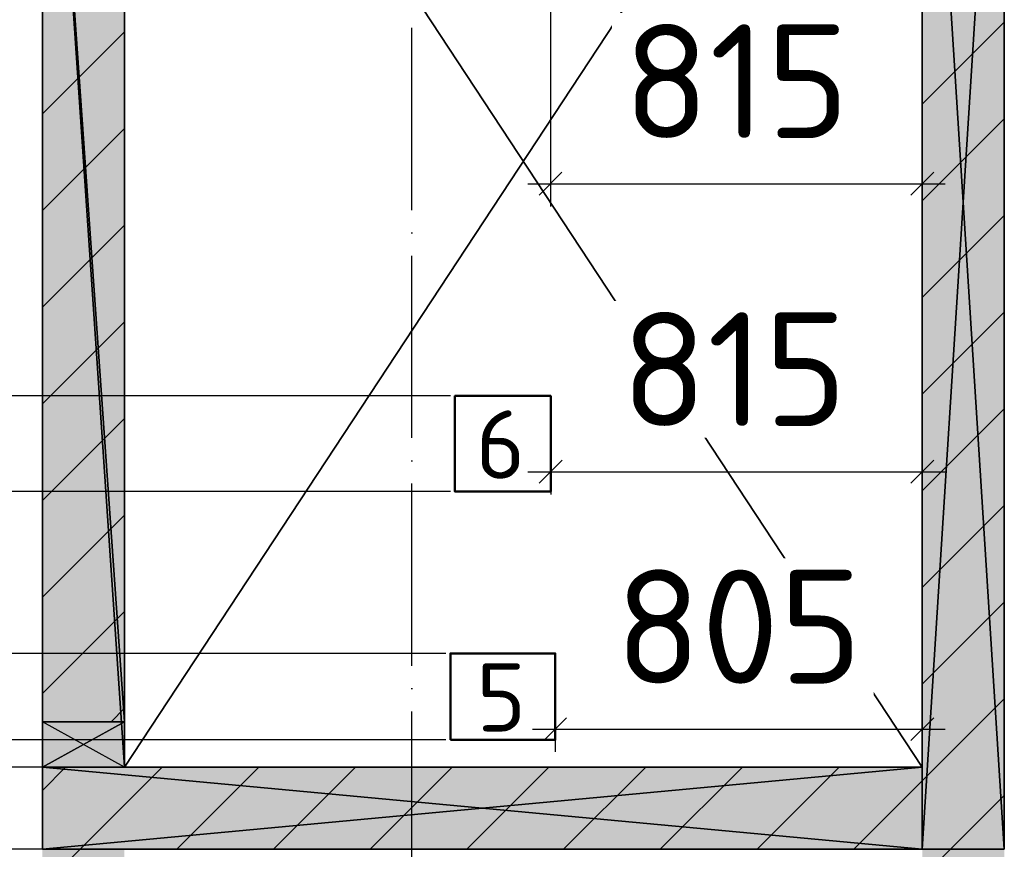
# Model space of a CAD drawing. Header units: millimetres. Extents: x 40580 to 559114, y -343730 to 81020.
# Tile 226 of 256: x 267705 to 269865, y -70393 to -68572. Entities that reach past the tile are written whole.
import ezdxf

# ---------------------------------------------------------------- set-up
doc = ezdxf.new("R2010")
doc.units = ezdxf.units.MM
doc.linetypes.add('______11', pattern=[500, 400, -50, 0, -50])
doc.linetypes.add('______5', pattern=[1100, 800, -100, 100, -100])
for name, color, linetype in [('____________', 7, 'Continuous'), ('_________________', 7, 'Continuous'), ('___________________', 253, '______5'), ('_______________________1', 7, 'Continuous'), ('__________________________', 22, 'Continuous'), ('Тонкие', 7, 'Continuous')]:
    doc.layers.add(name, color=color, linetype=linetype)
doc.layers.add('Основная', color=7, linetype='Continuous', lineweight=40)
doc.styles.add('ISOCPEUR', font='isocpeur.ttf')
doc.dimstyles.new('СПДС', dxfattribs={"dimscale": 125, "dimtxt": 250, "dimasz": 50, "dimexe": 50, "dimexo": 10, "dimgap": 100, "dimtad": 1, "dimdec": 0, "dimtxsty": 'ISOCPEUR', "dimblk": 'OBLIQUE', "dimcen": 50, "dimdle": 50, "dimadec": 0, "dimazin": 2, "dimtfac": 0.75, "dimtdec": 0, "dimtmove": 1, "dimatfit": 3, "dimfxl": 1, "dimtfill": 1, "dimtolj": 1, "dimarcsym": 1})

# ---------------------------------------------------------------- blocks, each defined once
blk = doc.blocks.new('_OBLIQUE')
at = {"color": 0, "linetype": 'ByBlock'}
blk.add_line((-0.5, -0.5), (0.5, 0.5), dxfattribs=at)
blk = doc.blocks.new('*D19142')
at = {"layer": 'Defpoints', "color": 0}
for p in [(267934.7, -70393.1), (267180.9, -70473.1), (268619.7, -70473.1)]:
    blk.add_point(p, dxfattribs=at)
at = {"layer": 'Тонкие', "color": 0, "lineweight": -2}
for p, q in [((265642.8, -69920.3), (265642.8, -70420.3)), ((267180.9, -70343.1), (267180.9, -70523.1)), ((267924.7, -70393.1), (267130.9, -70393.1)), ((265642.8, -70420.3), (267180.9, -70433.1)), ((268609.7, -70473.1), (267130.9, -70473.1))]:
    blk.add_line(p, q, dxfattribs=at)
at = {"layer": 'Тонкие', "color": 0, "lineweight": -2, "xscale": 50, "yscale": 50, "zscale": 50}
for p, rotation in [((267180.9, -70393.1), 270), ((267180.9, -70473.1), 90)]:
    blk.add_blockref('_OBLIQUE', p, dxfattribs=dict(at, rotation=rotation))
at = {"layer": 'Тонкие', "color": 0, "insert": (265417.8, -70170.3), "char_height": 250, "attachment_point": 5, "rotation": 90, "style": 'ISOCPEUR', "bg_fill": 3, "box_fill_scale": 1.1, "bg_fill_color": 256, "bg_fill_true_color": 13158600, "bg_fill_transparency": 0}
blk.add_mtext('\\A1;80', dxfattribs=at)
blk = doc.blocks.new('*D19155')
at = {"layer": 'Defpoints', "color": 0}
for p in [(268879.6, -69963.1), (269684.7, -69971.6), (269684.7, -70129.4)]:
    blk.add_point(p, dxfattribs=at)
at = {"layer": 'Тонкие', "color": 0, "lineweight": -2}
for p, q in [((268879.6, -69973.1), (268879.6, -70179.4)), ((269684.7, -69981.6), (269684.7, -70179.4)), ((268829.6, -70129.4), (269734.7, -70129.4))]:
    blk.add_line(p, q, dxfattribs=at)
at = {"layer": 'Тонкие', "color": 0, "lineweight": -2, "xscale": 50, "yscale": 50, "zscale": 50, "rotation": 180}
blk.add_blockref('_OBLIQUE', (268879.6, -70129.4), dxfattribs=at)
at = {"layer": 'Тонкие', "color": 0, "lineweight": -2, "xscale": 50, "yscale": 50, "zscale": 50}
blk.add_blockref('_OBLIQUE', (269684.7, -70129.4), dxfattribs=at)
at = {"layer": 'Тонкие', "color": 0, "insert": (269282.1, -69904.4), "char_height": 250, "attachment_point": 5, "style": 'ISOCPEUR', "bg_fill": 3, "box_fill_scale": 1.1, "bg_fill_color": 256, "bg_fill_true_color": 13158600, "bg_fill_transparency": 0}
blk.add_mtext('\\A1;805', dxfattribs=at)
blk = doc.blocks.new('*D19156')
at = {"layer": 'Defpoints', "color": 0}
for p in [(268869.6, -69398.1), (269684.7, -69406.9), (269684.7, -69564.4)]:
    blk.add_point(p, dxfattribs=at)
at = {"layer": 'Тонкие', "color": 0, "lineweight": -2}
for p, q in [((268869.6, -69408.1), (268869.6, -69614.4)), ((269684.7, -69416.9), (269684.7, -69614.4)), ((268819.6, -69564.4), (269734.7, -69564.4))]:
    blk.add_line(p, q, dxfattribs=at)
at = {"layer": 'Тонкие', "color": 0, "lineweight": -2, "xscale": 50, "yscale": 50, "zscale": 50, "rotation": 180}
blk.add_blockref('_OBLIQUE', (268869.6, -69564.4), dxfattribs=at)
at = {"layer": 'Тонкие', "color": 0, "lineweight": -2, "xscale": 50, "yscale": 50, "zscale": 50}
blk.add_blockref('_OBLIQUE', (269684.7, -69564.4), dxfattribs=at)
at = {"layer": 'Тонкие', "color": 0, "insert": (269272.1, -69339.4), "char_height": 250, "attachment_point": 5, "style": 'ISOCPEUR', "bg_fill": 3, "box_fill_scale": 1.1, "bg_fill_color": 256, "bg_fill_true_color": 13158600, "bg_fill_transparency": 0}
blk.add_mtext('\\A1;815', dxfattribs=at)
blk = doc.blocks.new('*D19157')
at = {"layer": 'Defpoints', "color": 0}
for p in [(268869.4, -68248.1), (269684.7, -68257.8), (269684.7, -68932.3)]:
    blk.add_point(p, dxfattribs=at)
at = {"layer": 'Тонкие', "color": 0, "lineweight": -2}
for p, q in [((268869.4, -68258.1), (268869.4, -68982.3)), ((269684.7, -68267.8), (269684.7, -68982.3)), ((268819.4, -68932.3), (269734.7, -68932.3))]:
    blk.add_line(p, q, dxfattribs=at)
at = {"layer": 'Тонкие', "color": 0, "lineweight": -2, "xscale": 50, "yscale": 50, "zscale": 50, "rotation": 180}
blk.add_blockref('_OBLIQUE', (268869.4, -68932.3), dxfattribs=at)
at = {"layer": 'Тонкие', "color": 0, "lineweight": -2, "xscale": 50, "yscale": 50, "zscale": 50}
blk.add_blockref('_OBLIQUE', (269684.7, -68932.3), dxfattribs=at)
at = {"layer": 'Тонкие', "color": 0, "insert": (269277, -68707.3), "char_height": 250, "attachment_point": 5, "style": 'ISOCPEUR', "bg_fill": 3, "box_fill_scale": 1.1, "bg_fill_color": 256, "bg_fill_true_color": 13158600, "bg_fill_transparency": 0}
blk.add_mtext('\\A1;815', dxfattribs=at)
blk = doc.blocks.new('*D19163')
at = {"layer": 'Defpoints', "color": 0}
for p in [(267180.9, -68458.1), (268659.4, -68458.1), (268659.6, -69398.1)]:
    blk.add_point(p, dxfattribs=at)
at = {"layer": 'Тонкие', "color": 0, "lineweight": -2}
for p, q in [((267180.9, -69448.1), (267180.9, -68408.1)), ((268649.4, -68458.1), (267130.9, -68458.1)), ((268649.6, -69398.1), (267130.9, -69398.1))]:
    blk.add_line(p, q, dxfattribs=at)
at = {"layer": 'Тонкие', "color": 0, "lineweight": -2, "xscale": 50, "yscale": 50, "zscale": 50}
for p, rotation in [((267180.9, -68458.1), 90), ((267180.9, -69398.1), 270)]:
    blk.add_blockref('_OBLIQUE', p, dxfattribs=dict(at, rotation=rotation))
at = {"layer": 'Тонкие', "color": 0, "insert": (266955.9, -68928.1), "char_height": 250, "attachment_point": 5, "rotation": 90, "style": 'ISOCPEUR', "bg_fill": 3, "box_fill_scale": 1.1, "bg_fill_color": 256, "bg_fill_true_color": 13158600, "bg_fill_transparency": 0}
blk.add_mtext('\\A1;940', dxfattribs=at)
blk = doc.blocks.new('*D19164')
at = {"layer": 'Defpoints', "color": 0}
for p in [(267180.9, -69398.1), (268659.6, -69398.1), (268659.6, -69608.1)]:
    blk.add_point(p, dxfattribs=at)
at = {"layer": 'Тонкие', "color": 0, "lineweight": -2}
for p, q in [((266649.9, -68578.2), (266649.9, -69203.2)), ((266649.9, -69203.2), (267180.9, -69503.1)), ((267180.9, -69658.1), (267180.9, -69348.1)), ((268649.6, -69398.1), (267130.9, -69398.1)), ((268649.6, -69608.1), (267130.9, -69608.1))]:
    blk.add_line(p, q, dxfattribs=at)
at = {"layer": 'Тонкие', "color": 0, "lineweight": -2, "xscale": 50, "yscale": 50, "zscale": 50}
for p, rotation in [((267180.9, -69398.1), 90), ((267180.9, -69608.1), 270)]:
    blk.add_blockref('_OBLIQUE', p, dxfattribs=dict(at, rotation=rotation))
at = {"layer": 'Тонкие', "color": 0, "insert": (266424.9, -68890.7), "char_height": 250, "attachment_point": 5, "rotation": 90, "style": 'ISOCPEUR', "bg_fill": 3, "box_fill_scale": 1.1, "bg_fill_color": 256, "bg_fill_true_color": 13158600, "bg_fill_transparency": 0}
blk.add_mtext('\\A1;210', dxfattribs=at)
blk = doc.blocks.new('*D19165')
at = {"layer": 'Defpoints', "color": 0}
for p in [(267180.9, -69608.1), (268659.6, -69608.1), (268649.6, -69963.1)]:
    blk.add_point(p, dxfattribs=at)
at = {"layer": 'Тонкие', "color": 0, "lineweight": -2}
for p, q in [((266170.1, -68544), (266170.1, -69219)), ((266170.1, -69219), (267180.9, -69785.6)), ((267180.9, -70013.1), (267180.9, -69558.1)), ((268649.6, -69608.1), (267130.9, -69608.1)), ((268639.6, -69963.1), (267130.9, -69963.1))]:
    blk.add_line(p, q, dxfattribs=at)
at = {"layer": 'Тонкие', "color": 0, "lineweight": -2, "xscale": 50, "yscale": 50, "zscale": 50}
for p, rotation in [((267180.9, -69608.1), 90), ((267180.9, -69963.1), 270)]:
    blk.add_blockref('_OBLIQUE', p, dxfattribs=dict(at, rotation=rotation))
at = {"layer": 'Тонкие', "color": 0, "insert": (265945.1, -68881.5), "char_height": 250, "attachment_point": 5, "rotation": 90, "style": 'ISOCPEUR', "bg_fill": 3, "box_fill_scale": 1.1, "bg_fill_color": 256, "bg_fill_true_color": 13158600, "bg_fill_transparency": 0}
blk.add_mtext('\\A1;355', dxfattribs=at)
blk = doc.blocks.new('*D19166')
at = {"layer": 'Defpoints', "color": 0}
for p in [(267170.9, -69963.1), (268649.6, -69963.1), (268649.6, -70153.1)]:
    blk.add_point(p, dxfattribs=at)
at = {"layer": 'Тонкие', "color": 0, "lineweight": -2}
for p, q in [((265656.7, -68644), (265656.7, -69269)), ((265656.7, -69269), (267170.9, -70058.1)), ((267170.9, -70203.1), (267170.9, -69913.1)), ((268639.6, -69963.1), (267120.9, -69963.1)), ((268639.6, -70153.1), (267120.9, -70153.1))]:
    blk.add_line(p, q, dxfattribs=at)
at = {"layer": 'Тонкие', "color": 0, "lineweight": -2, "xscale": 50, "yscale": 50, "zscale": 50}
for p, rotation in [((267170.9, -69963.1), 270), ((267170.9, -70153.1), 90)]:
    blk.add_blockref('_OBLIQUE', p, dxfattribs=dict(at, rotation=rotation))
at = {"layer": 'Тонкие', "color": 0, "insert": (265431.7, -68956.5), "char_height": 250, "attachment_point": 5, "rotation": 90, "style": 'ISOCPEUR', "bg_fill": 3, "box_fill_scale": 1.1, "bg_fill_color": 256, "bg_fill_true_color": 13158600, "bg_fill_transparency": 0}
blk.add_mtext('\\A1;190', dxfattribs=at)
blk = doc.blocks.new('*D19167')
at = {"layer": 'Defpoints', "color": 0}
for p in [(267170.9, -70153.1), (268649.6, -70153.1), (267934.7, -70213.1)]:
    blk.add_point(p, dxfattribs=at)
at = {"layer": 'Тонкие', "color": 0, "lineweight": -2}
for p, q in [((265194.6, -68889.1), (265194.6, -69389.1)), ((265194.6, -69389.1), (267170.9, -70183.1)), ((267170.9, -70263.1), (267170.9, -70103.1)), ((268639.6, -70153.1), (267120.9, -70153.1)), ((267924.7, -70213.1), (267120.9, -70213.1))]:
    blk.add_line(p, q, dxfattribs=at)
at = {"layer": 'Тонкие', "color": 0, "lineweight": -2, "xscale": 50, "yscale": 50, "zscale": 50}
for p, rotation in [((267170.9, -70153.1), 270), ((267170.9, -70213.1), 90)]:
    blk.add_blockref('_OBLIQUE', p, dxfattribs=dict(at, rotation=rotation))
at = {"layer": 'Тонкие', "color": 0, "insert": (264969.6, -69139.1), "char_height": 250, "attachment_point": 5, "rotation": 90, "style": 'ISOCPEUR', "bg_fill": 3, "box_fill_scale": 1.1, "bg_fill_color": 256, "bg_fill_true_color": 13158600, "bg_fill_transparency": 0}
blk.add_mtext('\\A1;60', dxfattribs=at)

msp = doc.modelspace()

# ---------------------------------------------------------------- hatches: boundary and pattern name
at = {"layer": '____________', "linetype": 'Continuous'}
for points in [[(267934.7, -70113.1), (267934.7, -67553.1), (267754.7, -67553.1), (267754.7, -70113.1)], [(269684.7, -67553.1), (269684.7, -70393.1), (269864.7, -70393.1), (269864.7, -67553.1)], [(269684.7, -70213.1), (267754.7, -70213.1), (267754.7, -70393.1), (269684.7, -70393.1)], [(267934.7, -71893.1), (267934.7, -70393.1), (267754.7, -70393.1), (267754.7, -71893.1)], [(269684.7, -70393.1), (269684.7, -72173.1), (269864.7, -72173.1), (269864.7, -70393.1)]]:
    msp.add_hatch(color=9, dxfattribs=at).paths.add_polyline_path(points)

# ---------------------------------------------------------------- linework, layer by layer
at = {"layer": '____________', "color": 253, "linetype": '______11'}
for p, q in [((269684.7, -68757.9), (269864.7, -68577.9)), ((267754.7, -68990.9), (267934.7, -68810.9)), ((269684.7, -69182.2), (269864.7, -69002.2)), ((267754.7, -69415.1), (267934.7, -69235.1)), ((269684.7, -69606.5), (269864.7, -69426.5)), ((267754.7, -69839.4), (267934.7, -69659.4)), ((269684.7, -70030.7), (269864.7, -69850.7)), ((267905.2, -70113.1), (267934.7, -70083.7)), ((267754.7, -70263.7), (267805.2, -70213.1)), ((268049.4, -70393.1), (268229.4, -70213.1)), ((268473.7, -70393.1), (268653.7, -70213.1)), ((268898, -70393.1), (269078, -70213.1)), ((269322.2, -70393.1), (269502.2, -70213.1)), ((269746.5, -70393.1), (269864.7, -70275)), ((269684.7, -70455), (269746.5, -70393.1))]:
    msp.add_line(p, q, dxfattribs=at)
at = {"layer": '____________', "color": 253, "linetype": '______5'}
for p, q in [((267754.7, -68778.7), (267934.7, -68598.7)), ((269684.7, -68970.1), (269864.7, -68790.1)), ((267754.7, -69203), (267934.7, -69023)), ((269684.7, -69394.3), (269864.7, -69214.3)), ((267754.7, -69627.3), (267934.7, -69447.3)), ((269684.7, -69818.6), (269864.7, -69638.6)), ((267754.7, -70051.5), (267934.7, -69871.5)), ((269684.7, -70242.9), (269864.7, -70062.9)), ((267837.3, -70393.1), (268017.3, -70213.1)), ((268261.6, -70393.1), (268441.6, -70213.1)), ((268685.8, -70393.1), (268865.8, -70213.1)), ((269110.1, -70393.1), (269290.1, -70213.1)), ((269534.4, -70393.1), (269684.7, -70242.9)), ((267754.7, -70475.8), (267837.3, -70393.1))]:
    msp.add_line(p, q, dxfattribs=at)
at = {"layer": '___________________', "color": 253, "linetype": '______11'}
msp.add_line((268564.7, -83493.1), (268564.7, -63293.1), dxfattribs=at)
msp.add_line((268564.7, -83493.1), (268564.7, -63293.1), dxfattribs=at)
at = {"layer": '__________________________', "color": 180, "linetype": 'Continuous'}
for p, q in [((267934.7, -70113.1), (267754.7, -70113.1)), ((267754.7, -70113.1), (267754.7, -70213.1)), ((267754.7, -70213.1), (267934.7, -70113.1)), ((267934.7, -70213.1), (267754.7, -70113.1)), ((267934.7, -70213.1), (267934.7, -70113.1)), ((267754.7, -70213.1), (267934.7, -70213.1))]:
    msp.add_line(p, q, dxfattribs=at)
at = {"layer": '__________________________', "color": 171, "linetype": 'Continuous'}
for points in [[(267754.7, -70213.1), (267754.7, -70113.1), (267934.7, -70213.1)], [(267934.7, -70213.1), (267754.7, -70113.1), (267934.7, -70113.1)]]:
    msp.add_solid(points, dxfattribs=at)
at = {"layer": 'Основная', "lineweight": 50, "extrusion": (0, 0, -1), "elevation": 1950}
for points in [[(-268869.6, -69608.1), (-268659.6, -69608.1), (-268659.6, -69398.1), (-268869.6, -69398.1)], [(-268649.6, -70153.1), (-268649.6, -69963.1), (-268879.6, -69963.1), (-268879.6, -70153.1)]]:
    msp.add_lwpolyline(points, close=True, dxfattribs=at)

# ---------------------------------------------------------------- texts
at = {"layer": '_______________________1', "color": 7, "style": 'ISOCPEUR'}
msp.add_text('5', height=150, dxfattribs=at).set_placement((268706.6, -70134.6, -1600))

# ---------------------------------------------------------------- meshes
at = {"layer": '____________', "color": 7, "linetype": 'Continuous'}
mesh = msp.add_polyface(dxfattribs=at)
corners = [(267754.7, -70113.1, -350), (267754.7, -67553.1, -350), (267754.7, -67553.1, -3800), (267754.7, -70213.1, -3800), (267754.7, -70213.1, -400), (267754.7, -70113.1, -400)]
mesh.append_faces([[corners[k] for k in face] for face in [(5, 1, 3)]], dxfattribs={"vtx0": -1, "vtx1": -1, "vtx2": -1, "color": 7})
mesh.append_faces([[corners[k] for k in face] for face in [(3, 4, 5), (1, 2, 3), (5, 0, 1)]], dxfattribs={"vtx2": -1, "color": 7})
mesh = msp.add_polyface(dxfattribs=at)
corners = [(267754.7, -67553.1, -350), (267754.7, -70113.1, -350), (267934.7, -70113.1, -350), (267934.7, -67553.1, -350)]
mesh.append_faces([[corners[k] for k in face] for face in [(1, 2, 0)]], dxfattribs={"vtx1": -1, "color": 7})
mesh.append_faces([[corners[k] for k in face] for face in [(2, 3, 0)]], dxfattribs={"vtx2": -1, "color": 7})
mesh = msp.add_polyface(dxfattribs=at)
corners = [(267934.7, -70213.1, -3800), (267754.7, -70213.1, -3800), (267754.7, -67553.1, -3800), (267934.7, -67553.1, -3800)]
mesh.append_faces([[corners[k] for k in face] for face in [(1, 2, 0)]], dxfattribs={"vtx1": -1, "color": 7})
mesh.append_faces([[corners[k] for k in face] for face in [(2, 3, 0)]], dxfattribs={"vtx2": -1, "color": 7})
mesh = msp.add_polyface(dxfattribs=at)
corners = [(267934.7, -70113.1, -400), (267934.7, -70213.1, -400), (267934.7, -70213.1, -3800), (267934.7, -67553.1, -3800), (267934.7, -67553.1, -350), (267934.7, -70113.1, -350)]
mesh.append_faces([[corners[k] for k in face] for face in [(3, 4, 0), (2, 3, 0)]], dxfattribs={"vtx1": -1, "vtx2": -1, "color": 7})
mesh.append_faces([[corners[k] for k in face] for face in [(4, 5, 0), (0, 1, 2)]], dxfattribs={"vtx2": -1, "color": 7})
mesh = msp.add_polyface(dxfattribs=at)
corners = [(269684.7, -67553.1, -3800), (269684.7, -70393.1, -3800), (269684.7, -70393.1, -350), (269684.7, -67553.1, -350)]
mesh.append_faces([[corners[k] for k in face] for face in [(1, 2, 0)]], dxfattribs={"vtx1": -1, "color": 7})
mesh.append_faces([[corners[k] for k in face] for face in [(2, 3, 0)]], dxfattribs={"vtx2": -1, "color": 7})
mesh = msp.add_polyface(dxfattribs=at)
corners = [(269864.7, -67553.1, -350), (269684.7, -67553.1, -350), (269684.7, -70393.1, -350), (269864.7, -70393.1, -350)]
mesh.append_faces([[corners[k] for k in face] for face in [(1, 2, 0)]], dxfattribs={"vtx1": -1, "color": 7})
mesh.append_faces([[corners[k] for k in face] for face in [(2, 3, 0)]], dxfattribs={"vtx2": -1, "color": 7})
mesh = msp.add_polyface(dxfattribs=at)
corners = [(269684.7, -67553.1, -3800), (269864.7, -67553.1, -3800), (269864.7, -70393.1, -3800), (269684.7, -70393.1, -3800)]
mesh.append_faces([[corners[k] for k in face] for face in [(1, 2, 0)]], dxfattribs={"vtx1": -1, "color": 7})
mesh.append_faces([[corners[k] for k in face] for face in [(2, 3, 0)]], dxfattribs={"vtx2": -1, "color": 7})
mesh = msp.add_polyface(dxfattribs=at)
corners = [(269864.7, -70393.1, -3800), (269864.7, -67553.1, -3800), (269864.7, -67553.1, -350), (269864.7, -70393.1, -350)]
mesh.append_faces([[corners[k] for k in face] for face in [(1, 2, 0)]], dxfattribs={"vtx1": -1, "color": 7})
mesh.append_faces([[corners[k] for k in face] for face in [(2, 3, 0)]], dxfattribs={"vtx2": -1, "color": 7})
mesh = msp.add_polyface(dxfattribs=at)
corners = [(267934.7, -70113.1, -350), (267754.7, -70113.1, -350), (267754.7, -70113.1, -400), (267934.7, -70113.1, -400)]
mesh.append_faces([[corners[k] for k in face] for face in [(1, 2, 0)]], dxfattribs={"vtx1": -1, "color": 7})
mesh.append_faces([[corners[k] for k in face] for face in [(2, 3, 0)]], dxfattribs={"vtx2": -1, "color": 7})
mesh = msp.add_polyface(dxfattribs=at)
corners = [(267754.7, -70213.1, -400), (267934.7, -70213.1, -400), (267934.7, -70113.1, -400), (267754.7, -70113.1, -400)]
mesh.append_faces([[corners[k] for k in face] for face in [(1, 2, 0)]], dxfattribs={"vtx1": -1, "color": 7})
mesh.append_faces([[corners[k] for k in face] for face in [(2, 3, 0)]], dxfattribs={"vtx2": -1, "color": 7})
mesh = msp.add_polyface(dxfattribs=at)
corners = [(267754.7, -70213.1, -3800), (267934.7, -70213.1, -3800), (267934.7, -70213.1, -400), (267754.7, -70213.1, -400)]
mesh.append_faces([[corners[k] for k in face] for face in [(1, 2, 0)]], dxfattribs={"vtx1": -1, "color": 7})
mesh.append_faces([[corners[k] for k in face] for face in [(2, 3, 0)]], dxfattribs={"vtx2": -1, "color": 7})
mesh = msp.add_polyface(dxfattribs=at)
corners = [(267754.7, -70213.1, -3800), (267754.7, -70393.1, -3800), (267754.7, -70393.1, -350), (267754.7, -70213.1, -350)]
mesh.append_faces([[corners[k] for k in face] for face in [(1, 2, 0)]], dxfattribs={"vtx1": -1, "color": 7})
mesh.append_faces([[corners[k] for k in face] for face in [(2, 3, 0)]], dxfattribs={"vtx2": -1, "color": 7})
mesh = msp.add_polyface(dxfattribs=at)
corners = [(269684.7, -70213.1, -3800), (267754.7, -70213.1, -3800), (267754.7, -70213.1, -350), (269684.7, -70213.1, -350)]
mesh.append_faces([[corners[k] for k in face] for face in [(1, 2, 0)]], dxfattribs={"vtx1": -1, "color": 7})
mesh.append_faces([[corners[k] for k in face] for face in [(2, 3, 0)]], dxfattribs={"vtx2": -1, "color": 7})
mesh = msp.add_polyface(dxfattribs=at)
corners = [(269684.7, -70393.1, -350), (269684.7, -70213.1, -350), (267754.7, -70213.1, -350), (267754.7, -70393.1, -350)]
mesh.append_faces([[corners[k] for k in face] for face in [(1, 2, 0)]], dxfattribs={"vtx1": -1, "color": 7})
mesh.append_faces([[corners[k] for k in face] for face in [(2, 3, 0)]], dxfattribs={"vtx2": -1, "color": 7})
mesh = msp.add_polyface(dxfattribs=at)
corners = [(269684.7, -70213.1, -3800), (269684.7, -70393.1, -3800), (267754.7, -70393.1, -3800), (267754.7, -70213.1, -3800)]
mesh.append_faces([[corners[k] for k in face] for face in [(1, 2, 0)]], dxfattribs={"vtx1": -1, "color": 7})
mesh.append_faces([[corners[k] for k in face] for face in [(2, 3, 0)]], dxfattribs={"vtx2": -1, "color": 7})
mesh = msp.add_polyface(dxfattribs=at)
corners = [(269684.7, -70393.1, -3800), (269684.7, -70213.1, -3800), (269684.7, -70213.1, -350), (269684.7, -70393.1, -350)]
mesh.append_faces([[corners[k] for k in face] for face in [(1, 2, 0)]], dxfattribs={"vtx1": -1, "color": 7})
mesh.append_faces([[corners[k] for k in face] for face in [(2, 3, 0)]], dxfattribs={"vtx2": -1, "color": 7})
at = {"layer": '_________________', "color": 7, "linetype": 'Continuous'}
mesh = msp.add_polyface(dxfattribs=at)
corners = [(267934.7, -67553.1, -2200), (267934.7, -70213.1, -2200), (267934.7, -70213.1, -2000), (267934.7, -67553.1, -2000)]
mesh.append_faces([[corners[k] for k in face] for face in [(1, 2, 0)]], dxfattribs={"vtx1": -1, "color": 7})
mesh.append_faces([[corners[k] for k in face] for face in [(2, 3, 0)]], dxfattribs={"vtx2": -1, "color": 7})
mesh = msp.add_polyface(dxfattribs=at)
corners = [(267934.7, -67553.1, -2000), (267934.7, -70213.1, -2000), (269684.7, -70213.1, -2000), (269684.7, -67553.1, -2000)]
mesh.append_faces([[corners[k] for k in face] for face in [(1, 2, 0)]], dxfattribs={"vtx1": -1, "color": 7})
mesh.append_faces([[corners[k] for k in face] for face in [(2, 3, 0)]], dxfattribs={"vtx2": -1, "color": 7})
mesh = msp.add_polyface(dxfattribs=at)
corners = [(267934.7, -70213.1, -2200), (267934.7, -67553.1, -2200), (269684.7, -67553.1, -2200), (269684.7, -70213.1, -2200)]
mesh.append_faces([[corners[k] for k in face] for face in [(1, 2, 0)]], dxfattribs={"vtx1": -1, "color": 7})
mesh.append_faces([[corners[k] for k in face] for face in [(2, 3, 0)]], dxfattribs={"vtx2": -1, "color": 7})
mesh = msp.add_polyface(dxfattribs=at)
corners = [(269684.7, -70213.1, -2200), (269684.7, -67553.1, -2200), (269684.7, -67553.1, -2000), (269684.7, -70213.1, -2000)]
mesh.append_faces([[corners[k] for k in face] for face in [(1, 2, 0)]], dxfattribs={"vtx1": -1, "color": 7})
mesh.append_faces([[corners[k] for k in face] for face in [(2, 3, 0)]], dxfattribs={"vtx2": -1, "color": 7})
mesh = msp.add_polyface(dxfattribs=at)
corners = [(267934.7, -70213.1, -2200), (269684.7, -70213.1, -2200), (269684.7, -70213.1, -2000), (267934.7, -70213.1, -2000)]
mesh.append_faces([[corners[k] for k in face] for face in [(1, 2, 0)]], dxfattribs={"vtx1": -1, "color": 7})
mesh.append_faces([[corners[k] for k in face] for face in [(2, 3, 0)]], dxfattribs={"vtx2": -1, "color": 7})

# ---------------------------------------------------------------- next in the draw order: dimensions: what is measured, and where the dimension line sits
at = {"layer": 'Тонкие'}
for base, p1, p2, angle, picture, middle in [((269684.7, -68932.3, -1950), (268869.4, -68248.1, -1950), (269684.7, -68257.8, -1950), 0, '*D19157', (269277, -68932.3, -1950)), ((267180.9, -68458.1, -1600), (268659.6, -69398.1, -1600), (268659.4, -68458.1, -1600), 90, '*D19163', (267180.9, -68928.1, -1600)), ((269684.7, -69564.4, -1950), (268869.6, -69398.1, -1950), (269684.7, -69406.9, -1950), 0, '*D19156', (269272.1, -69564.4, -1950)), ((269684.7, -70129.4, -1950), (268879.6, -69963.1, -1950), (269684.7, -69971.6, -1950), 0, '*D19155', (269282.1, -70129.4, -1950)), ((267180.9, -70473.1, -1600), (267934.7, -70393.1, -1600), (268619.7, -70473.1, -1600), 270, '*D19142', (265642.8, -70320.3, -1600))]:
    dim = msp.add_linear_dim(base=base, p1=p1, p2=p2, angle=angle, dimstyle='СПДС', override={"dimscale": 1, "dimtxsty": 'ISOCPEUR'}, dxfattribs=at)
    dim.commit()
    dim.dimension.update_dxf_attribs({"geometry": picture, "text_midpoint": middle, "dimtype": 160})

# ---------------------------------------------------------------- next in the draw order: texts
at = {"layer": '_______________________1', "color": 7, "style": 'ISOCPEUR'}
msp.add_text('6', height=150, dxfattribs=at).set_placement((268705.2, -69579.7, -1950))

# ---------------------------------------------------------------- next in the draw order: dimensions: what is measured, and where the dimension line sits
at = {"layer": 'Тонкие'}
dim = msp.add_linear_dim(base=(267180.9, -69398.1, -1600), p1=(268659.6, -69608.1, -1600), p2=(268659.6, -69398.1, -1600), angle=90, dimstyle='СПДС', override={"dimscale": 1, "dimtxsty": 'ISOCPEUR'}, dxfattribs=at)
dim.commit()
dim.dimension.update_dxf_attribs({"geometry": '*D19164', "text_midpoint": (266649.9, -69103.2, -1600), "dimtype": 160})

# ---------------------------------------------------------------- next in the draw order: dimensions: what is measured, and where the dimension line sits
dim = msp.add_linear_dim(base=(267180.9, -69608.1, -1600), p1=(268649.6, -69963.1, -1600), p2=(268659.6, -69608.1, -1600), angle=90, dimstyle='СПДС', override={"dimscale": 1, "dimtxsty": 'ISOCPEUR'}, dxfattribs=at)
dim.commit()
dim.dimension.update_dxf_attribs({"geometry": '*D19165', "text_midpoint": (266170.1, -69119, -1600), "dimtype": 160})

# ---------------------------------------------------------------- next in the draw order: dimensions: what is measured, and where the dimension line sits
dim = msp.add_linear_dim(base=(267170.9, -69963.1, -1600), p1=(268649.6, -70153.1, -1600), p2=(268649.6, -69963.1, -1600), angle=90, dimstyle='СПДС', override={"dimscale": 1, "dimtxsty": 'ISOCPEUR'}, dxfattribs=at)
dim.commit()
dim.dimension.update_dxf_attribs({"geometry": '*D19166', "text_midpoint": (265656.7, -69169, -1600), "dimtype": 160})

# ---------------------------------------------------------------- next in the draw order: dimensions: what is measured, and where the dimension line sits
dim = msp.add_linear_dim(base=(267170.9, -70153.1, -1600), p1=(267934.7, -70213.1, -1600), p2=(268649.6, -70153.1, -1600), angle=90, dimstyle='СПДС', override={"dimscale": 1, "dimtxsty": 'ISOCPEUR'}, dxfattribs=at)
dim.commit()
dim.dimension.update_dxf_attribs({"geometry": '*D19167', "text_midpoint": (265194.6, -69289.1, -1600), "dimtype": 160})

doc.saveas('drawing.dxf')
